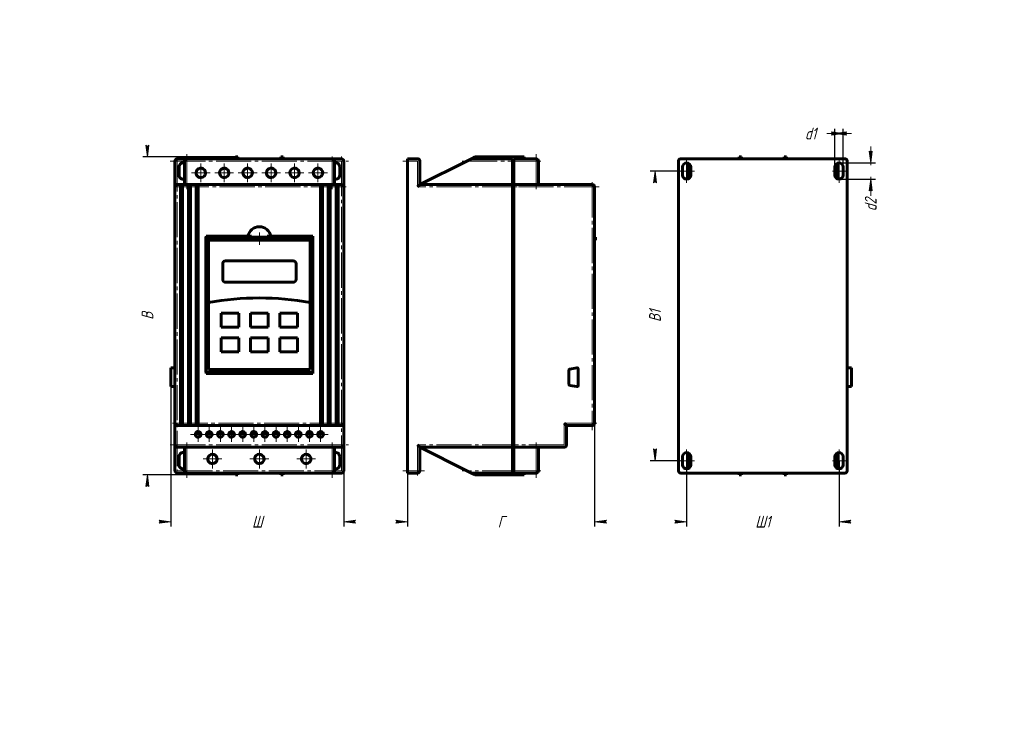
# Model space of a CAD drawing. Header units: millimetres. Extents: x 0 to 420, y 0 to 297.
import ezdxf

# ---------------------------------------------------------------- set-up
doc = ezdxf.new("R2010")
doc.units = ezdxf.units.MM
for name, pattern in [('K5LT_AXLED', [19.5, 15, -1.5, 1.5, -1.5]), ('K5LT_BASIC', [0]), ('K5LT_THIN', [0])]:
    doc.linetypes.add(name, pattern=pattern)
doc.layers.add('Системный слой', color=7, linetype='Continuous')
doc.styles.add('KDIMTEXTSTYLE', font='GOST_AU.SHX', dxfattribs={"width": 0.96, "oblique": 15, "height": 5})
doc.dimstyles.new('KDIMSTYLE (0.50)', dxfattribs={"dimtxt": 5, "dimasz": 1, "dimexe": 2, "dimexo": 0, "dimgap": 1, "dimtad": 1, "dimlfac": 2, "dimtxsty": 'KDIMTEXTSTYLE', "dimsah": 1, "dimcen": 0, "dimdle": 1, "dimadec": 0, "dimazin": 0, "dimtfac": 0.667, "dimtmove": 0, "dimatfit": 3, "dimfxl": 1, "dimtvp": 1, "dimtolj": 1, "dimtzin": 0, "dimarcsym": 0})

# ---------------------------------------------------------------- blocks, each defined once
blk = doc.blocks.new('U0')
at = {"layer": 'Системный слой', "color": 150, "linetype": 'K5LT_BASIC', "lineweight": 60, "true_color": 0x0080ff}
for p, q in [((71.24029211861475, 103.7164412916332), (67.24029211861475, 103.7164412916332)), ((137.2402921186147, 103.7164412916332), (133.2402921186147, 103.7164412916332))]:
    blk.add_line(p, q, dxfattribs=at)
blk = doc.blocks.new('U1')
at = {"layer": 'Системный слой', "color": 150, "linetype": 'K5LT_BASIC', "lineweight": 60, "true_color": 0x0080ff}
for p, q in [((79.49029211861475, 204.7164412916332), (79.49029211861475, 204.2164412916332)), ((79.49029211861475, 203.0664412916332), (79.49029211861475, 146.2164412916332))]:
    blk.add_line(p, q, dxfattribs=at)
blk = doc.blocks.new('U2')
at = {"layer": 'Системный слой', "color": 150, "linetype": 'K5LT_BASIC', "lineweight": 60, "true_color": 0x0080ff}
for p, q in [((124.9902921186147, 204.2164412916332), (124.9902921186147, 204.7164412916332)), ((124.9902921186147, 146.2164412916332), (124.9902921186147, 203.0664412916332))]:
    blk.add_line(p, q, dxfattribs=at)
blk = doc.blocks.new('U3')
at = {"layer": 'Системный слой', "color": 150, "linetype": 'K5LT_BASIC', "lineweight": 60, "true_color": 0x0080ff}
for p, q in [((67.24029211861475, 237.7164412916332), (71.24029211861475, 237.7164412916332)), ((133.2402921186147, 237.7164412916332), (137.2402921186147, 237.7164412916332))]:
    blk.add_line(p, q, dxfattribs=at)
blk = doc.blocks.new('KDIMARROW_01')
at = {"layer": 'Системный слой'}
blk.add_hatch(color=0, dxfattribs=at).paths.add_polyline_path([(-5, -0.6582624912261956), (0, 0), (-5, 0.658262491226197), (-4.5, 5.51091059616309e-16)])
at = {"layer": 'Системный слой', "color": 0, "linetype": 'K5LT_THIN', "lineweight": 18}
for p, q in [((-4.5, 5.51091059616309e-16), (-5, 0.658262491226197)), ((-5, 0.658262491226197), (0, 0)), ((0, 0), (-5, -0.6582624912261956)), ((-5, -0.6582624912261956), (-4.5, 5.51091059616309e-16)), ((0, 0), (-1, 0))]:
    blk.add_line(p, q, dxfattribs=at)
blk = doc.blocks.new('U4')
at = {"layer": 'Системный слой', "color": 30, "linetype": 'K5LT_AXLED', "lineweight": 18, "true_color": 0xff8000}
for q in [(76.11529211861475, 123.4164412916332), (72.91529211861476, 120.2164412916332), (79.31529211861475, 120.2164412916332), (76.11529211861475, 117.0164412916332)]:
    blk.add_line((76.11529211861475, 120.2164412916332), q, dxfattribs=at)
blk = doc.blocks.new('U5')
at = {"layer": 'Системный слой', "color": 30, "linetype": 'K5LT_AXLED', "lineweight": 18, "true_color": 0xff8000}
for q in [(77.24029211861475, 235.7164412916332), (73.24029211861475, 231.7164412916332), (81.24029211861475, 231.7164412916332), (77.24029211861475, 227.7164412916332)]:
    blk.add_line((77.24029211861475, 231.7164412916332), q, dxfattribs=at)
blk = doc.blocks.new('U6')
at = {"layer": 'Системный слой', "color": 30, "linetype": 'K5LT_AXLED', "lineweight": 18, "true_color": 0xff8000}
for q in [(80.86529211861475, 123.4164412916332), (77.66529211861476, 120.2164412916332), (84.06529211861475, 120.2164412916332), (80.86529211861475, 117.0164412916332)]:
    blk.add_line((80.86529211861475, 120.2164412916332), q, dxfattribs=at)
blk = doc.blocks.new('U7')
at = {"layer": 'Системный слой', "color": 30, "linetype": 'K5LT_AXLED', "lineweight": 18, "true_color": 0xff8000}
for q in [(82.24029211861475, 113.7164412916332), (78.24029211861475, 109.7164412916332), (86.24029211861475, 109.7164412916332), (82.24029211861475, 105.7164412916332)]:
    blk.add_line((82.24029211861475, 109.7164412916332), q, dxfattribs=at)
blk = doc.blocks.new('U8')
at = {"layer": 'Системный слой', "color": 30, "linetype": 'K5LT_AXLED', "lineweight": 18, "true_color": 0xff8000}
for q in [(85.61529211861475, 123.4164412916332), (82.41529211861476, 120.2164412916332), (88.81529211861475, 120.2164412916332), (85.61529211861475, 117.0164412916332)]:
    blk.add_line((85.61529211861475, 120.2164412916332), q, dxfattribs=at)
blk = doc.blocks.new('U9')
at = {"layer": 'Системный слой', "color": 30, "linetype": 'K5LT_AXLED', "lineweight": 18, "true_color": 0xff8000}
for q in [(87.24029211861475, 235.7164412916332), (83.24029211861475, 231.7164412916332), (91.24029211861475, 231.7164412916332), (87.24029211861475, 227.7164412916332)]:
    blk.add_line((87.24029211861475, 231.7164412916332), q, dxfattribs=at)
blk = doc.blocks.new('U10')
at = {"layer": 'Системный слой', "color": 30, "linetype": 'K5LT_AXLED', "lineweight": 18, "true_color": 0xff8000}
for q in [(90.36529211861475, 123.4164412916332), (87.16529211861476, 120.2164412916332), (93.56529211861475, 120.2164412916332), (90.36529211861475, 117.0164412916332)]:
    blk.add_line((90.36529211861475, 120.2164412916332), q, dxfattribs=at)
blk = doc.blocks.new('U11')
at = {"layer": 'Системный слой', "color": 30, "linetype": 'K5LT_AXLED', "lineweight": 18, "true_color": 0xff8000}
for q in [(95.11529211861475, 123.4164412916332), (91.91529211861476, 120.2164412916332), (98.31529211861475, 120.2164412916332), (95.11529211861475, 117.0164412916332)]:
    blk.add_line((95.11529211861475, 120.2164412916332), q, dxfattribs=at)
blk = doc.blocks.new('U12')
at = {"layer": 'Системный слой', "color": 30, "linetype": 'K5LT_AXLED', "lineweight": 18, "true_color": 0xff8000}
for q in [(97.24029211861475, 235.7164412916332), (93.24029211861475, 231.7164412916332), (101.2402921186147, 231.7164412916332), (97.24029211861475, 227.7164412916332)]:
    blk.add_line((97.24029211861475, 231.7164412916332), q, dxfattribs=at)
blk = doc.blocks.new('U13')
at = {"layer": 'Системный слой', "color": 30, "linetype": 'K5LT_AXLED', "lineweight": 18, "true_color": 0xff8000}
for q in [(99.86529211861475, 123.4164412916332), (96.66529211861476, 120.2164412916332), (103.0652921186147, 120.2164412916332), (99.86529211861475, 117.0164412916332)]:
    blk.add_line((99.86529211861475, 120.2164412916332), q, dxfattribs=at)
blk = doc.blocks.new('U14')
at = {"layer": 'Системный слой', "color": 30, "linetype": 'K5LT_AXLED', "lineweight": 18, "true_color": 0xff8000}
for q in [(102.2402921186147, 113.7164412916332), (98.24029211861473, 109.7164412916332), (106.2402921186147, 109.7164412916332), (102.2402921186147, 105.7164412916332)]:
    blk.add_line((102.2402921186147, 109.7164412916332), q, dxfattribs=at)
blk = doc.blocks.new('U15')
at = {"layer": 'Системный слой', "color": 30, "linetype": 'K5LT_AXLED', "lineweight": 18, "true_color": 0xff8000}
for q in [(104.6152921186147, 123.4164412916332), (101.4152921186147, 120.2164412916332), (107.8152921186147, 120.2164412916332), (104.6152921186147, 117.0164412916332)]:
    blk.add_line((104.6152921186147, 120.2164412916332), q, dxfattribs=at)
blk = doc.blocks.new('U16')
at = {"layer": 'Системный слой', "color": 30, "linetype": 'K5LT_AXLED', "lineweight": 18, "true_color": 0xff8000}
for q in [(107.2402921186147, 235.7164412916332), (103.2402921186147, 231.7164412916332), (111.2402921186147, 231.7164412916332), (107.2402921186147, 227.7164412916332)]:
    blk.add_line((107.2402921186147, 231.7164412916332), q, dxfattribs=at)
blk = doc.blocks.new('U17')
at = {"layer": 'Системный слой', "color": 30, "linetype": 'K5LT_AXLED', "lineweight": 18, "true_color": 0xff8000}
for q in [(109.3652921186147, 123.4164412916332), (106.1652921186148, 120.2164412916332), (112.5652921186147, 120.2164412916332), (109.3652921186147, 117.0164412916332)]:
    blk.add_line((109.3652921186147, 120.2164412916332), q, dxfattribs=at)
blk = doc.blocks.new('U18')
at = {"layer": 'Системный слой', "color": 30, "linetype": 'K5LT_AXLED', "lineweight": 18, "true_color": 0xff8000}
for q in [(114.1152921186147, 123.4164412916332), (110.9152921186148, 120.2164412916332), (117.3152921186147, 120.2164412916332), (114.1152921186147, 117.0164412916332)]:
    blk.add_line((114.1152921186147, 120.2164412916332), q, dxfattribs=at)
blk = doc.blocks.new('U19')
at = {"layer": 'Системный слой', "color": 30, "linetype": 'K5LT_AXLED', "lineweight": 18, "true_color": 0xff8000}
for q in [(117.2402921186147, 235.7164412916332), (113.2402921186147, 231.7164412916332), (121.2402921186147, 231.7164412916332), (117.2402921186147, 227.7164412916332)]:
    blk.add_line((117.2402921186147, 231.7164412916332), q, dxfattribs=at)
blk = doc.blocks.new('U20')
at = {"layer": 'Системный слой', "color": 30, "linetype": 'K5LT_AXLED', "lineweight": 18, "true_color": 0xff8000}
for q in [(118.8652921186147, 123.4164412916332), (115.6652921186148, 120.2164412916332), (122.0652921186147, 120.2164412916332), (118.8652921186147, 117.0164412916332)]:
    blk.add_line((118.8652921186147, 120.2164412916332), q, dxfattribs=at)
blk = doc.blocks.new('U21')
at = {"layer": 'Системный слой', "color": 30, "linetype": 'K5LT_AXLED', "lineweight": 18, "true_color": 0xff8000}
for q in [(122.2402921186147, 113.7164412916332), (118.2402921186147, 109.7164412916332), (126.2402921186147, 109.7164412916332), (122.2402921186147, 105.7164412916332)]:
    blk.add_line((122.2402921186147, 109.7164412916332), q, dxfattribs=at)
blk = doc.blocks.new('U22')
at = {"layer": 'Системный слой', "color": 30, "linetype": 'K5LT_AXLED', "lineweight": 18, "true_color": 0xff8000}
for q in [(123.6152921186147, 123.4164412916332), (120.4152921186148, 120.2164412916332), (126.8152921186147, 120.2164412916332), (123.6152921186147, 117.0164412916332)]:
    blk.add_line((123.6152921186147, 120.2164412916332), q, dxfattribs=at)
blk = doc.blocks.new('U23')
at = {"layer": 'Системный слой', "color": 30, "linetype": 'K5LT_AXLED', "lineweight": 18, "true_color": 0xff8000}
for q in [(127.2402921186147, 235.7164412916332), (123.2402921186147, 231.7164412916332), (131.2402921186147, 231.7164412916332), (127.2402921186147, 227.7164412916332)]:
    blk.add_line((127.2402921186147, 231.7164412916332), q, dxfattribs=at)
blk = doc.blocks.new('U24')
at = {"layer": 'Системный слой', "color": 30, "linetype": 'K5LT_AXLED', "lineweight": 18, "true_color": 0xff8000}
for q in [(128.3652921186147, 123.4164412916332), (125.1652921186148, 120.2164412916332), (131.5652921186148, 120.2164412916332), (128.3652921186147, 117.0164412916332)]:
    blk.add_line((128.3652921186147, 120.2164412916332), q, dxfattribs=at)
blk = doc.blocks.new('KDIMARROW_02')
at = {"layer": 'Системный слой'}
blk.add_hatch(color=0, dxfattribs=at).paths.add_polyline_path([(4.5, -5.51091059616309e-16), (5, 0.6582624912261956), (0, 0), (5, -0.658262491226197)])
at = {"layer": 'Системный слой', "color": 0, "linetype": 'K5LT_THIN', "lineweight": 18}
for p, q in [((0, 0), (-1, 0)), ((5, 0.6582624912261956), (0, 0)), ((0, 0), (5, -0.658262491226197)), ((0, 0), (7, -8.572527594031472e-16)), ((4.5, -5.51091059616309e-16), (5, 0.6582624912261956)), ((5, -0.658262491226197), (4.5, -5.51091059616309e-16))]:
    blk.add_line(p, q, dxfattribs=at)

msp = doc.modelspace()

# ---------------------------------------------------------------- linework, layer by layer
at = {"layer": 'Системный слой', "color": 30, "linetype": 'K5LT_AXLED', "lineweight": 18, "true_color": 0xff8000}
for p, q in [((71.24029211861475, 224.7164412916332), (71.24029211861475, 239.7164412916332)), ((220.2415907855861, 224.7164412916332), (220.2415907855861, 239.7164412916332)), ((64.24029211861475, 236.7164412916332), (140.2402921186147, 236.7164412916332)), ((67.24029211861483, 238.7164412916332), (67.24029211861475, 104.7164412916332)), ((133.2402921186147, 224.7164412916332), (133.2402921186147, 238.7164412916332)), ((137.2402921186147, 104.7164412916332), (137.2402921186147, 238.7164412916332)), ((163.4915907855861, 236.7164412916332), (169.7415907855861, 236.7164412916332)), ((169.7415907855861, 236.7164412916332), (169.7415907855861, 225.7164412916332)), ((188.741590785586, 236.7164412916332), (212.2415907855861, 236.7164412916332)), ((208.7415907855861, 236.7164412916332), (222.2415907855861, 236.7164412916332)), ((284.4989909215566, 237.1907571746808), (284.4989909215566, 227.4236400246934)), ((349.4989909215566, 237.1907571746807), (349.4989909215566, 227.4236400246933)), ((281.6930864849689, 232.4664412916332), (287.8211040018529, 232.4664412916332)), ((346.6930864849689, 232.4664412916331), (352.8211040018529, 232.4664412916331)), ((244.2415907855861, 227.7164412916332), (244.2415907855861, 121.9664412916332)), ((139.2402921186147, 225.7164412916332), (65.24029211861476, 225.7164412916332)), ((212.2415907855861, 225.7164412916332), (169.7415907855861, 225.7164412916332)), ((247.2415907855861, 225.7164412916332), (208.7415907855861, 225.7164412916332)), ((102.2402921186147, 201.066441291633), (102.2402921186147, 206.216441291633)), ((65.24029211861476, 124.9664412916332), (139.2402921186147, 124.9664412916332)), ((246.2415907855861, 124.9664412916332), (232.2415907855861, 124.9664412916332)), ((232.2415907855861, 115.7164412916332), (232.2415907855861, 124.9664412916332)), ((64.24029211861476, 115.7164412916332), (140.2402921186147, 115.7164412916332)), ((71.24029211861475, 101.7164412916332), (71.24029211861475, 116.7164412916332)), ((133.2402921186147, 101.7164412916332), (133.2402921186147, 116.7164412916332)), ((169.7415907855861, 115.7164412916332), (169.7415907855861, 102.7164412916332)), ((212.241590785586, 115.7164412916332), (169.7415907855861, 115.7164412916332)), ((232.2415907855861, 115.7164412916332), (208.7415907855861, 115.7164412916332)), ((220.2415907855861, 101.7164412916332), (220.2415907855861, 116.7164412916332)), ((284.4989909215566, 113.6907571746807), (284.4989909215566, 103.9236400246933)), ((349.4989909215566, 113.6907571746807), (349.4989909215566, 103.9236400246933)), ((281.6930864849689, 108.9664412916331), (287.8211040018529, 108.9664412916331)), ((346.6930864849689, 108.9664412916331), (352.8211040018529, 108.9664412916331)), ((67.24029211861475, 104.7164412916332), (137.2402921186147, 104.7164412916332)), ((172.7415907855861, 104.7164412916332), (163.4915907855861, 104.7164412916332)), ((212.2415907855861, 104.7164412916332), (188.7415907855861, 104.7164412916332)), ((222.2415907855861, 104.7164412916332), (208.7415907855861, 104.7164412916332))]:
    msp.add_line(p, q, dxfattribs=at)
at = {"layer": 'Системный слой', "color": 150, "linetype": 'K5LT_BASIC', "lineweight": 60, "true_color": 0x0080ff}
for p, q in [((66.24029211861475, 225.7164412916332), (66.24029211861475, 236.7164412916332)), ((70.24029211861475, 226.7164412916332), (70.24029211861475, 236.7164412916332)), ((71.24029211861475, 237.7164412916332), (133.2402921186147, 237.7164412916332)), ((92.11529211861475, 237.7164412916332), (92.11529211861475, 238.4664412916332)), ((92.11529211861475, 238.4664412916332), (93.11529211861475, 238.4664412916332)), ((93.11529211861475, 237.7164412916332), (93.11529211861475, 238.4664412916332)), ((111.3652921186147, 238.4664412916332), (112.3652921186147, 238.4664412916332)), ((111.3652921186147, 237.7164412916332), (111.3652921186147, 238.4664412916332)), ((112.3652921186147, 237.7164412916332), (112.3652921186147, 238.4664412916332)), ((134.2402921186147, 226.7164412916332), (134.2402921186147, 236.7164412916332)), ((138.2402921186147, 236.7164412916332), (138.2402921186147, 225.7164412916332)), ((169.7415907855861, 237.7164412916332), (165.4915907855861, 237.7164412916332)), ((165.4915907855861, 236.7164412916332), (165.4915907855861, 237.7164412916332)), ((165.4915907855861, 104.7164412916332), (165.4915907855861, 236.7164412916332)), ((170.7415907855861, 226.7164412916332), (190.7415907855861, 236.7164412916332)), ((170.7415907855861, 226.7164412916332), (170.7415907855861, 236.7164412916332)), ((190.7415907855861, 236.7164412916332), (192.7415907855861, 237.7164412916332)), ((192.7415907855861, 237.7164412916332), (194.2415907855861, 238.4664412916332)), ((192.7415907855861, 237.7164412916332), (210.2415907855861, 237.7164412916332)), ((194.2415907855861, 238.4664412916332), (215.2415907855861, 238.4664412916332)), ((210.2415907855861, 237.7164412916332), (210.2415907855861, 236.7164412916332)), ((210.2415907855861, 236.7164412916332), (210.2415907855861, 226.7164412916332)), ((210.2415907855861, 236.7164412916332), (210.7415907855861, 236.7164412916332)), ((210.7415907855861, 237.7164412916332), (220.2415907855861, 237.7164412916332)), ((210.7415907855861, 237.7164412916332), (210.7415907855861, 236.7164412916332)), ((210.7415907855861, 226.7164412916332), (210.7415907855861, 236.7164412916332)), ((215.2415907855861, 237.7164412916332), (215.2415907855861, 238.4664412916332)), ((221.2415907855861, 226.7164412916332), (221.2415907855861, 236.7164412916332)), ((280.9989909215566, 236.7164412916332), (280.9989909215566, 104.7164412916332)), ((351.9989909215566, 237.7164412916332), (281.9989909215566, 237.7164412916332)), ((284.9989909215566, 235.893492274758), (284.9989909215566, 229.0393903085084)), ((307.8739909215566, 238.4664412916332), (306.8739909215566, 238.4664412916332)), ((306.8739909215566, 238.4664412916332), (306.8739909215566, 237.7164412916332)), ((307.8739909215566, 237.7164412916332), (307.8739909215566, 238.4664412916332)), ((326.1239909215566, 238.4664412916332), (326.1239909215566, 237.7164412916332)), ((327.1239909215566, 238.4664412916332), (326.1239909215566, 238.4664412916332)), ((327.1239909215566, 237.7164412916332), (327.1239909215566, 238.4664412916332)), ((348.9989909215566, 229.0393903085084), (348.9989909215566, 235.893492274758)), ((352.9989909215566, 104.7164412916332), (352.9989909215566, 236.7164412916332)), ((67.99029211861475, 230.7164412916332), (67.99029211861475, 234.2164412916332)), ((136.4902921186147, 234.2164412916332), (136.4902921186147, 230.7164412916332)), ((282.7489909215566, 234.2164412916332), (282.7489909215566, 230.7164412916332)), ((286.2489909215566, 230.7164412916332), (286.2489909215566, 234.2164412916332)), ((347.7489909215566, 234.2164412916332), (347.7489909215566, 230.7164412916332)), ((351.2489909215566, 230.7164412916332), (351.2489909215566, 234.2164412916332)), ((66.24029211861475, 225.7164412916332), (66.24029211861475, 124.9664412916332)), ((69.49029211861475, 226.7164412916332), (67.24029211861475, 226.7164412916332)), ((69.49029211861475, 226.5164412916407), (68.64029211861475, 226.5164412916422)), ((68.64029211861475, 226.5164412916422), (68.64029211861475, 225.7164412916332)), ((68.64029211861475, 225.7164412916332), (68.64029211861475, 124.9664412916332)), ((71.99029211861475, 226.7164412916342), (69.49029211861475, 226.7164412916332)), ((69.49029211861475, 225.7164412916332), (69.49029211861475, 226.7164412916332)), ((69.49029211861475, 124.9664412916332), (69.49029211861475, 225.7164412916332)), ((75.34029211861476, 226.7164412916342), (71.99029211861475, 226.7164412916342)), ((71.99029211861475, 226.7164412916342), (71.99029211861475, 225.7164412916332)), ((72.84029211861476, 226.5164412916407), (71.99029211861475, 226.5164412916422)), ((71.99029211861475, 225.7164412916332), (71.99029211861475, 124.9664412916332)), ((72.84029211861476, 225.7164412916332), (72.84029211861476, 226.5164412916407)), ((72.84029211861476, 124.9664412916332), (72.84029211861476, 225.7164412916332)), ((75.34029211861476, 226.7164412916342), (75.34029211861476, 225.7164412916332)), ((129.1402921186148, 226.7164412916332), (75.34029211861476, 226.7164412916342)), ((76.19029211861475, 226.5164412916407), (75.34029211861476, 226.5164412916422)), ((75.34029211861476, 225.7164412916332), (75.34029211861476, 124.9664412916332)), ((76.19029211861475, 225.7164412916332), (76.19029211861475, 226.5164412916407)), ((76.19029211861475, 124.9664412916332), (76.19029211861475, 225.7164412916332)), ((128.2902921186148, 226.5164412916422), (128.2902921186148, 225.7164412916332)), ((129.1402921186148, 226.5164412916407), (128.2902921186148, 226.5164412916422)), ((128.2902921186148, 225.7164412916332), (128.2902921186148, 124.9664412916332)), ((132.4902921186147, 226.7164412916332), (129.1402921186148, 226.7164412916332)), ((129.1402921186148, 225.7164412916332), (129.1402921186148, 226.7164412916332)), ((129.1402921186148, 124.9664412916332), (129.1402921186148, 225.7164412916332)), ((132.4902921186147, 226.5164412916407), (131.6402921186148, 226.5164412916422)), ((131.6402921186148, 226.5164412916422), (131.6402921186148, 225.7164412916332)), ((131.6402921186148, 225.7164412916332), (131.6402921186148, 124.9664412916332)), ((134.9902921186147, 226.7164412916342), (132.4902921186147, 226.7164412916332)), ((132.4902921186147, 225.7164412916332), (132.4902921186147, 226.7164412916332)), ((132.4902921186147, 124.9664412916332), (132.4902921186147, 225.7164412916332)), ((137.2402921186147, 226.7164412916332), (134.9902921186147, 226.7164412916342)), ((134.9902921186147, 226.7164412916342), (134.9902921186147, 225.7164412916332)), ((135.8402921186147, 226.5164412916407), (134.9902921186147, 226.5164412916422)), ((134.9902921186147, 225.7164412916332), (134.9902921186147, 124.9664412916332)), ((135.8402921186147, 225.7164412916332), (135.8402921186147, 226.5164412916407)), ((135.8402921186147, 124.9664412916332), (135.8402921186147, 225.7164412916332)), ((138.2402921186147, 124.9664412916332), (138.2402921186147, 225.7164412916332)), ((170.7415907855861, 226.7164412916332), (169.7415907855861, 225.7164412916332)), ((170.7415907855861, 226.7164412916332), (210.2415907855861, 226.7164412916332)), ((210.2415907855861, 225.7164412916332), (210.2415907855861, 226.7164412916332)), ((210.7415907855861, 225.7164412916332), (210.2415907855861, 225.7164412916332)), ((210.2415907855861, 225.7164412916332), (210.2415907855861, 115.7164412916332)), ((210.7415907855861, 225.7164412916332), (210.7415907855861, 226.7164412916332)), ((210.7415907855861, 226.7164412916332), (244.2415907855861, 226.7164412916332)), ((210.7415907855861, 115.7164412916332), (210.7415907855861, 225.7164412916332)), ((245.2415907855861, 225.7164412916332), (245.2415907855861, 124.9664412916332)), ((79.41529211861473, 204.2164412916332), (125.0652921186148, 204.2164412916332)), ((79.41529211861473, 203.0664412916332), (79.41529211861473, 204.2164412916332)), ((79.41529211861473, 203.0664412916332), (79.41529211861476, 146.7164412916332)), ((79.41529211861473, 203.0664412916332), (125.0652921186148, 203.0664412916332)), ((97.31868443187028, 204.7164412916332), (79.49029211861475, 204.7164412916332)), ((80.56529211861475, 203.0664412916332), (80.56529211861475, 147.8664412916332)), ((98.86554933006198, 204.7164412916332), (97.31868443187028, 204.7164412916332)), ((105.6150349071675, 204.7164412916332), (107.1618998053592, 204.7164412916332)), ((124.9902921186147, 204.7164412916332), (107.1618998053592, 204.7164412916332)), ((123.9152921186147, 147.8664412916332), (123.9152921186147, 203.0664412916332)), ((125.0652921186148, 203.0664412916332), (125.0652921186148, 204.2164412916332)), ((125.0652921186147, 146.7164412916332), (125.0652921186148, 203.0664412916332)), ((245.2415907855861, 204.2164412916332), (245.5915907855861, 204.2164412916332)), ((245.2415907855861, 203.0664412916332), (245.5915907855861, 203.0664412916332)), ((245.5915907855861, 203.0664412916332), (245.5915907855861, 204.2164412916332)), ((116.6402921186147, 194.2164412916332), (87.84029211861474, 194.2164412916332)), ((86.59029211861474, 192.9664412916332), (86.59029211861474, 186.3164412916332)), ((117.8902921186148, 186.3164412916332), (117.8902921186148, 192.9664412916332)), ((87.84029211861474, 185.0664412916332), (116.6402921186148, 185.0664412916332)), ((93.49029211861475, 171.8664412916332), (85.99029211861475, 171.8664412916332)), ((85.99029211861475, 171.8664412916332), (85.99029211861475, 165.8664412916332)), ((93.49029211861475, 165.8664412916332), (93.49029211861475, 171.8664412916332)), ((105.9902921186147, 171.8664412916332), (98.49029211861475, 171.8664412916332)), ((98.49029211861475, 171.8664412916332), (98.49029211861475, 165.8664412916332)), ((105.9902921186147, 165.8664412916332), (105.9902921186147, 171.8664412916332)), ((118.4902921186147, 171.8664412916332), (110.9902921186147, 171.8664412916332)), ((110.9902921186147, 171.8664412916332), (110.9902921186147, 165.8664412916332)), ((118.4902921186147, 165.8664412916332), (118.4902921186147, 171.8664412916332)), ((85.99029211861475, 165.8664412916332), (93.49029211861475, 165.8664412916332)), ((98.49029211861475, 165.8664412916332), (105.9902921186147, 165.8664412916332)), ((110.9902921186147, 165.8664412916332), (118.4902921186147, 165.8664412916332)), ((93.49029211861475, 161.3664412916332), (85.99029211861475, 161.3664412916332)), ((85.99029211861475, 161.3664412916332), (85.99029211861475, 155.3664412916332)), ((93.49029211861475, 155.3664412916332), (93.49029211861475, 161.3664412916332)), ((105.9902921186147, 161.3664412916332), (98.49029211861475, 161.3664412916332)), ((98.49029211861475, 161.3664412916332), (98.49029211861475, 155.3664412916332)), ((105.9902921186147, 155.3664412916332), (105.9902921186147, 161.3664412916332)), ((118.4902921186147, 161.3664412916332), (110.9902921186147, 161.3664412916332)), ((110.9902921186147, 161.3664412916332), (110.9902921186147, 155.3664412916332)), ((118.4902921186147, 155.3664412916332), (118.4902921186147, 161.3664412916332)), ((85.99029211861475, 155.3664412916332), (93.49029211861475, 155.3664412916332)), ((98.49029211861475, 155.3664412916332), (105.9902921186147, 155.3664412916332)), ((110.9902921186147, 155.3664412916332), (118.4902921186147, 155.3664412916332)), ((64.49029211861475, 148.0355644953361), (64.49029211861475, 148.5355644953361)), ((66.24029211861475, 148.5355644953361), (64.49029211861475, 148.5355644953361)), ((64.49029211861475, 141.0623180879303), (64.49029211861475, 148.0355644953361)), ((80.56529211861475, 147.8664412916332), (123.9152921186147, 147.8664412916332)), ((234.291590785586, 147.5153999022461), (234.2915907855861, 141.5824826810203)), ((237.6547666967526, 148.5279683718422), (234.7047666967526, 148.0078037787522)), ((238.2415907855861, 141.0623180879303), (238.2415907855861, 148.0355644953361)), ((352.9989909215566, 148.5355644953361), (354.7489909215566, 148.5355644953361)), ((354.7489909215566, 148.5355644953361), (354.7489909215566, 148.5279683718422)), ((354.7489909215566, 148.5279683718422), (354.7489909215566, 148.0078037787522)), ((354.7489909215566, 148.0078037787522), (354.7489909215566, 147.5153999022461)), ((354.7489909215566, 147.5153999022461), (354.7489909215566, 141.5824826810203)), ((79.41529211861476, 146.7164412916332), (125.0652921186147, 146.7164412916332)), ((79.49029211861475, 146.2164412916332), (124.9902921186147, 146.2164412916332)), ((64.49029211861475, 140.5623180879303), (64.49029211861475, 141.0623180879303)), ((66.24029211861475, 140.5623180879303), (64.49029211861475, 140.5623180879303)), ((234.7047666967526, 141.0900788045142), (237.6547666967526, 140.5699142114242)), ((352.9989909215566, 140.5623180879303), (354.7489909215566, 140.5623180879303)), ((354.7489909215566, 141.5824826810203), (354.7489909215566, 141.0900788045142)), ((354.7489909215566, 141.0900788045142), (354.7489909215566, 140.5699142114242)), ((354.7489909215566, 140.5699142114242), (354.7489909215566, 140.5623180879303)), ((66.24029211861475, 124.9664412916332), (66.24029211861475, 115.7164412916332)), ((67.24029211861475, 123.9664412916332), (68.64029211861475, 123.9664412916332)), ((68.64029211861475, 124.9664412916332), (68.64029211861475, 123.9664412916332)), ((68.64029211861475, 124.1664412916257), (69.49029211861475, 124.1664412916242)), ((68.64029211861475, 123.9664412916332), (71.99029211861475, 123.9664412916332)), ((69.49029211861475, 124.1664412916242), (69.49029211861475, 124.9664412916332)), ((71.99029211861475, 124.9664412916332), (71.99029211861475, 123.9664412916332)), ((71.99029211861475, 124.1664412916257), (72.84029211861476, 124.1664412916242)), ((71.99029211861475, 123.9664412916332), (75.34029211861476, 123.9664412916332)), ((72.84029211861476, 124.1664412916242), (72.84029211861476, 124.9664412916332)), ((75.34029211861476, 124.9664412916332), (75.34029211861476, 123.9664412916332)), ((75.34029211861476, 124.1664412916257), (76.19029211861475, 124.1664412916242)), ((75.34029211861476, 123.9664412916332), (129.1402921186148, 123.9664412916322)), ((76.19029211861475, 124.1664412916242), (76.19029211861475, 124.9664412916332)), ((128.2902921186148, 124.9664412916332), (128.2902921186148, 124.1664412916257)), ((128.2902921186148, 124.1664412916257), (129.1402921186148, 124.1664412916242)), ((129.1402921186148, 123.9664412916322), (129.1402921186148, 124.9664412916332)), ((129.1402921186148, 123.9664412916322), (132.4902921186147, 123.9664412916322)), ((131.6402921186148, 124.9664412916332), (131.6402921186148, 124.1664412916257)), ((131.6402921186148, 124.1664412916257), (132.4902921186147, 124.1664412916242)), ((132.4902921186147, 123.9664412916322), (132.4902921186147, 124.9664412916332)), ((132.4902921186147, 123.9664412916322), (135.8402921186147, 123.9664412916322)), ((134.9902921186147, 124.9664412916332), (134.9902921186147, 124.1664412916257)), ((134.9902921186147, 124.1664412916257), (135.8402921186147, 124.1664412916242)), ((135.8402921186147, 123.9664412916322), (135.8402921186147, 124.9664412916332)), ((135.8402921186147, 123.9664412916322), (137.2402921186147, 123.9664412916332)), ((138.2402921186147, 124.9664412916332), (138.2402921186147, 115.7164412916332)), ((233.2415907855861, 123.9664412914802), (232.2415907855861, 124.9664412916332)), ((233.2415907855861, 123.9664412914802), (244.2415907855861, 123.9664412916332)), ((233.2415907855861, 123.9664412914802), (233.2415907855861, 115.7164412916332)), ((75.02442090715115, 120.7164412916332), (77.2061633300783, 120.7164412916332)), ((79.77442090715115, 120.7164412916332), (81.9561633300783, 120.7164412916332)), ((84.52442090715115, 120.7164412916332), (86.7061633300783, 120.7164412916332)), ((89.27442090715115, 120.7164412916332), (91.4561633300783, 120.7164412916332)), ((94.02442090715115, 120.7164412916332), (96.2061633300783, 120.7164412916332)), ((98.77442090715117, 120.7164412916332), (100.9561633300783, 120.7164412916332)), ((103.5244209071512, 120.7164412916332), (105.7061633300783, 120.7164412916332)), ((108.2744209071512, 120.7164412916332), (110.4561633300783, 120.7164412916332)), ((113.0244209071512, 120.7164412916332), (115.2061633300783, 120.7164412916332)), ((117.7744209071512, 120.7164412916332), (119.9561633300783, 120.7164412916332)), ((122.5244209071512, 120.7164412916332), (124.7061633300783, 120.7164412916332)), ((127.2744209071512, 120.7164412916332), (129.4561633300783, 120.7164412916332)), ((66.24029211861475, 104.7164412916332), (66.24029211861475, 115.7164412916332)), ((137.2402921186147, 114.7164412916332), (67.24029211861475, 114.7164412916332)), ((70.24029211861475, 114.7164412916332), (70.24029211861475, 104.7164412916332)), ((134.2402921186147, 114.7164412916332), (134.2402921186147, 104.7164412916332)), ((138.2402921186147, 115.7164412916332), (138.2402921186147, 104.7164412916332)), ((170.7415907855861, 114.7164412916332), (169.7415907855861, 115.7164412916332)), ((170.7415907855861, 104.7164412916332), (170.7415907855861, 114.7164412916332)), ((210.2415907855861, 114.7164412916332), (170.7415907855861, 114.7164412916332)), ((190.7415907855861, 104.7164412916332), (170.7415907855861, 114.7164412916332)), ((210.2415907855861, 115.7164412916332), (210.7415907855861, 115.7164412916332)), ((210.2415907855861, 114.7164412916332), (210.2415907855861, 115.7164412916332)), ((210.2415907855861, 114.7164412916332), (210.2415907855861, 104.7164412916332)), ((210.7415907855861, 114.7164412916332), (210.7415907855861, 115.7164412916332)), ((232.2415907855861, 114.7164412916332), (210.7415907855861, 114.7164412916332)), ((210.7415907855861, 104.7164412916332), (210.7415907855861, 114.7164412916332)), ((221.2415907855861, 114.7164412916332), (221.2415907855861, 104.7164412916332)), ((67.99029211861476, 107.2164412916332), (67.99029211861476, 110.7164412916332)), ((136.4902921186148, 110.7164412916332), (136.4902921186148, 107.2164412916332)), ((282.7489909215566, 110.7164412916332), (282.7489909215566, 107.2164412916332)), ((284.9989909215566, 112.393492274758), (284.9989909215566, 105.5393903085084)), ((286.2489909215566, 107.2164412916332), (286.2489909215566, 110.7164412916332)), ((347.7489909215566, 110.7164412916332), (347.7489909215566, 107.2164412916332)), ((348.9989909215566, 105.5393903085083), (348.9989909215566, 112.393492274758)), ((351.2489909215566, 107.2164412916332), (351.2489909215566, 110.7164412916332)), ((133.2402921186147, 103.7164412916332), (71.24029211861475, 103.7164412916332)), ((92.11529211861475, 103.7164412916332), (92.11529211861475, 102.9664412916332)), ((93.11529211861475, 102.9664412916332), (92.11529211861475, 102.9664412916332)), ((93.11529211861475, 103.7164412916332), (93.11529211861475, 102.9664412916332)), ((111.3652921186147, 103.7164412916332), (111.3652921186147, 102.9664412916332)), ((112.3652921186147, 102.9664412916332), (111.3652921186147, 102.9664412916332)), ((112.3652921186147, 103.7164412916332), (112.3652921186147, 102.9664412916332)), ((165.4915907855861, 103.7164412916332), (165.4915907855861, 104.7164412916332)), ((169.7415907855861, 103.7164412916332), (165.4915907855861, 103.7164412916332)), ((190.7415907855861, 104.7164412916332), (192.7415907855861, 103.7164412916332)), ((194.2415907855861, 102.9664412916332), (192.7415907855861, 103.7164412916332)), ((210.2415907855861, 103.7164412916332), (192.7415907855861, 103.7164412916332)), ((215.2415907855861, 102.9664412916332), (194.2415907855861, 102.9664412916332)), ((210.2415907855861, 103.7164412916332), (210.2415907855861, 104.7164412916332)), ((210.7415907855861, 104.7164412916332), (210.2415907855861, 104.7164412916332)), ((210.7415907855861, 103.7164412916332), (210.7415907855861, 104.7164412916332)), ((220.2415907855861, 103.7164412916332), (210.7415907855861, 103.7164412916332)), ((215.2415907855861, 103.7164412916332), (215.2415907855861, 102.9664412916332)), ((281.9989909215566, 103.7164412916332), (351.9989909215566, 103.7164412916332)), ((306.8739909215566, 103.7164412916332), (306.8739909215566, 102.9664412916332)), ((306.8739909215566, 102.9664412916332), (307.8739909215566, 102.9664412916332)), ((307.8739909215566, 102.9664412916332), (307.8739909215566, 103.7164412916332)), ((326.1239909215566, 103.7164412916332), (326.1239909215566, 102.9664412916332)), ((326.1239909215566, 102.9664412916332), (327.1239909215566, 102.9664412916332)), ((327.1239909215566, 102.9664412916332), (327.1239909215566, 103.7164412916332))]:
    msp.add_line(p, q, dxfattribs=at)
for centre, radius, start, end in [((67.24029211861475, 236.7164412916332), 1, 90, 180), ((69.74029211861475, 234.2164412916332), 1.75, 73.39845040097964, 180), ((71.24029211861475, 236.7164412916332), 1, 89.99999999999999, 180), ((133.2402921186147, 236.7164412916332), 1, 0, 90), ((134.7402921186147, 234.2164412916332), 1.75, 0, 106.60154959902), ((137.2402921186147, 236.7164412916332), 1, 0, 90.00000000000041), ((169.7415907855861, 236.7164412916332), 1, 0, 89.9999999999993), ((220.2415907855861, 236.7164412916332), 1, 0, 90), ((281.9989909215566, 236.7164412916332), 1, 90, 180), ((284.4989909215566, 234.2164412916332), 1.75, 0, 180), ((349.4989909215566, 234.2164412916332), 1.75, 0, 180), ((351.9989909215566, 236.7164412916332), 1.000000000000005, 0, 90), ((77.24029211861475, 231.7164412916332), 2, 0, 314.9999999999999), ((77.24029211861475, 231.7164412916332), 2, 314.9999999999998, 0), ((87.24029211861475, 231.7164412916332), 2, 0, 314.9999999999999), ((87.24029211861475, 231.7164412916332), 2, 314.9999999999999, 0), ((97.24029211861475, 231.7164412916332), 2, 0, 314.9999999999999), ((97.24029211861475, 231.7164412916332), 2, 314.9999999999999, 0), ((107.2402921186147, 231.7164412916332), 2, 0, 314.9999999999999), ((107.2402921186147, 231.7164412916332), 2, 314.9999999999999, 0), ((117.2402921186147, 231.7164412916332), 2, 0, 314.9999999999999), ((117.2402921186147, 231.7164412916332), 2, 314.9999999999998, 0), ((127.2402921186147, 231.7164412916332), 2, 0, 314.9999999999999), ((127.2402921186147, 231.7164412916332), 2, 314.9999999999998, 0), ((69.74029211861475, 230.7164412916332), 1.75, 180, 286.6015495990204), ((134.7402921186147, 230.7164412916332), 1.75, 253.39845040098, 0), ((284.4989909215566, 230.7164412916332), 1.75, 180, 0), ((349.4989909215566, 230.7164412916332), 1.75, 180, 0), ((67.24029211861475, 225.7164412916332), 1, 90, 180), ((137.2402921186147, 225.7164412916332), 1, 0, 90), ((244.2415907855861, 225.7164412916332), 1, 0, 89.99999999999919), ((102.2402921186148, 203.6886635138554), 5.0277777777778, 11.79554204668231, 168.2044579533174), ((87.84029211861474, 192.9664412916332), 1.25, 90, 180), ((116.6402921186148, 192.9664412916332), 1.25, 0, 90), ((87.84029211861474, 186.3164412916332), 1.25, 180, 270), ((116.6402921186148, 186.3164412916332), 1.25, 270, 0), ((102.2402921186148, 59.91503504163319), 118.45140625, 79.45624051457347, 100.5437594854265), ((234.791590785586, 147.5153999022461), 0.5000000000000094, 100, 180.0000000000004), ((237.7415907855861, 148.0355644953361), 0.5, 0, 100.0000000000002), ((234.791590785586, 141.5824826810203), 0.4999999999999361, 180, 259.9999999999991), ((237.7415907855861, 141.0623180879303), 0.50000000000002, 260.0000000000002, 0), ((67.24029211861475, 124.9664412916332), 1, 180, 270), ((137.2402921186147, 124.9664412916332), 1, 270, 0), ((244.2415907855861, 124.9664412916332), 1, 270, 0), ((76.11529211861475, 120.2164412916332), 1.2, 0, 257.6878408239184), ((76.11529211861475, 120.2164412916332), 1.2, 257.6878408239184, 0), ((80.86529211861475, 120.2164412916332), 1.2, 0, 257.6878408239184), ((80.86529211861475, 120.2164412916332), 1.2, 257.6878408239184, 0), ((85.61529211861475, 120.2164412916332), 1.2, 0, 257.6878408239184), ((85.61529211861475, 120.2164412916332), 1.2, 257.6878408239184, 0), ((90.36529211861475, 120.2164412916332), 1.2, 0, 257.6878408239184), ((90.36529211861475, 120.2164412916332), 1.2, 257.6878408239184, 0), ((95.11529211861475, 120.2164412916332), 1.2, 0, 257.6878408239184), ((95.11529211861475, 120.2164412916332), 1.2, 257.6878408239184, 0), ((99.86529211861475, 120.2164412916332), 1.2, 0, 257.687840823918), ((99.86529211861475, 120.2164412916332), 1.2, 257.6878408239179, 0), ((104.6152921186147, 120.2164412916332), 1.2, 0, 257.687840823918), ((104.6152921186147, 120.2164412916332), 1.2, 257.6878408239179, 0), ((109.3652921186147, 120.2164412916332), 1.2, 0, 257.6878408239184), ((109.3652921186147, 120.2164412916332), 1.2, 257.6878408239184, 0), ((114.1152921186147, 120.2164412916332), 1.2, 0, 257.6878408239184), ((114.1152921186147, 120.2164412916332), 1.2, 257.6878408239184, 0), ((118.8652921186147, 120.2164412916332), 1.2, 0, 257.6878408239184), ((118.8652921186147, 120.2164412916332), 1.2, 257.6878408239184, 0), ((123.6152921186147, 120.2164412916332), 1.2, 0, 257.6878408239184), ((123.6152921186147, 120.2164412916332), 1.2, 257.6878408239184, 0), ((128.3652921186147, 120.2164412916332), 1.2, 0, 257.6878408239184), ((128.3652921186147, 120.2164412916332), 1.2, 257.6878408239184, 0), ((67.24029211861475, 115.7164412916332), 1, 180, 270), ((137.2402921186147, 115.7164412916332), 1, 270.0000000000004, 0), ((232.2415907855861, 115.7164412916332), 1, 270.0000000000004, 0), ((69.74029211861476, 110.7164412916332), 1.75, 73.39845040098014, 180), ((82.24029211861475, 109.7164412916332), 2, 0, 225), ((82.24029211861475, 109.7164412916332), 2, 224.9999999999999, 0), ((102.2402921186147, 109.7164412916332), 2, 0, 225), ((102.2402921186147, 109.7164412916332), 2, 224.9999999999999, 0), ((122.2402921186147, 109.7164412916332), 2, 0, 225), ((122.2402921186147, 109.7164412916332), 2, 224.9999999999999, 0), ((134.7402921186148, 110.7164412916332), 1.75, 0, 106.601549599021), ((284.4989909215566, 110.7164412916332), 1.75, 0, 180), ((349.4989909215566, 110.7164412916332), 1.75, 0, 180), ((69.74029211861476, 107.2164412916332), 1.75, 180, 286.6015495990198), ((134.7402921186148, 107.2164412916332), 1.75, 253.398450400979, 0), ((284.4989909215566, 107.2164412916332), 1.75, 180, 0), ((349.4989909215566, 107.2164412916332), 1.75, 180, 0), ((67.24029211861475, 104.7164412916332), 1, 180, 270), ((71.24029211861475, 104.7164412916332), 1, 180, 270), ((133.2402921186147, 104.7164412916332), 1, 270, 0), ((137.2402921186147, 104.7164412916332), 1, 270, 0), ((169.7415907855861, 104.7164412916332), 1, 270, 0), ((220.2415907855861, 104.7164412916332), 1, 270.0000000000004, 0), ((281.9989909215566, 104.7164412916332), 1.000000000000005, 180, 270.0000000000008), ((351.9989909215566, 104.7164412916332), 1.000000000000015, 269.9999999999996, 0)]:
    msp.add_arc(centre, radius, start, end, dxfattribs=at)

# ---------------------------------------------------------------- block references
at = {"layer": 'Системный слой'}
for name in ['U3', 'U5', 'U9', 'U12', 'U16', 'U19', 'U23', 'U1', 'U2', 'U4', 'U6', 'U8', 'U10', 'U11', 'U13', 'U15', 'U17', 'U18', 'U20', 'U22', 'U24', 'U7', 'U14', 'U21', 'U0']:
    msp.add_blockref(name, (0, 0), dxfattribs=at)

# ---------------------------------------------------------------- dimensions: what is measured, and where the dimension line sits
at = {"layer": 'Системный слой', "color": 7}
for base, p1, p2, location, text, override in [((347.7489909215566, 248.4664412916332), (351.2489909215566, 232.4664412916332), (347.7489909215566, 232.4664412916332), (337.3865952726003, 248.4664412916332), '\\H5.0;\\W0.965;\\Q15;\\H5.0;\\W0.965;\\Q15;\\Q15;d1', {"dimexo": 0, "dimblk1": 'KDIMARROW_02', "dimblk2": 'KDIMARROW_02', "dimse1": 0, "dimse2": 0, "dimclrt": 7, "dimtolj": 1}), ((64.49029211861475, 82.9664412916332), (138.2402921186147, 124.9664412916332), (64.49029211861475, 141.0623180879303), (101.3652921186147, 82.9664412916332), '\\H5.0;\\W0.965;\\Q15;\\H5.0;\\W0.965;\\Q15;\\Q15;Ш', {"dimexo": 0, "dimblk1": 'KDIMARROW_01', "dimblk2": 'KDIMARROW_01', "dimse1": 0, "dimse2": 0, "dimclrt": 7, "dimtolj": 1}), ((165.4915907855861, 82.9664412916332), (245.2415907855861, 124.9664412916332), (165.4915907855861, 104.7164412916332), (205.3665907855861, 82.9664412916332), '\\H5.0;\\W0.965;\\Q15;\\H5.0;\\W0.965;\\Q15;\\Q15;Г', {"dimexo": 0, "dimblk1": 'KDIMARROW_01', "dimblk2": 'KDIMARROW_01', "dimse1": 0, "dimse2": 0, "dimclrt": 7, "dimtolj": 1}), ((284.4989909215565, 82.96644129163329), (349.4989909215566, 108.9664412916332), (284.4989909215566, 108.9664412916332), (316.9989909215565, 82.96644129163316), '\\H5.0;\\W0.965;\\Q15;\\H5.0;\\W0.965;\\Q15;\\Q15;Ш1', {"dimexo": 0, "dimblk1": 'KDIMARROW_01', "dimblk2": 'KDIMARROW_01', "dimse1": 0, "dimse2": 0, "dimclrt": 7, "dimtolj": 1})]:
    msp.add_linear_dim(base=base, p1=p1, p2=p2, location=location, text=text, dimstyle='KDIMSTYLE (0.50)', override=override, dxfattribs=at).render()
for base, p1, p2, location, text, override in [((362.9989909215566, 235.9664412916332), (349.4989909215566, 228.9664412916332), (349.4989909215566, 235.9664412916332), (362.9989909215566, 218.1098789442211), '\\H5.0;\\W0.965;\\Q15;\\H5.0;\\W0.965;\\Q15;\\Q15;d2', {"dimexo": 0, "dimblk1": 'KDIMARROW_02', "dimblk2": 'KDIMARROW_02', "dimse1": 0, "dimse2": 0, "dimclrt": 7, "dimtolj": 1}), ((54.49029211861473, 102.9664412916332), (93.11529211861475, 238.4664412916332), (92.11529211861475, 102.9664412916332), (54.49029211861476, 170.7164412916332), '\\H5.0;\\W0.965;\\Q15;\\H5.0;\\W0.965;\\Q15;\\Q15;В', {"dimexo": 0, "dimblk1": 'KDIMARROW_01', "dimblk2": 'KDIMARROW_01', "dimse1": 0, "dimse2": 0, "dimclrt": 7, "dimtolj": 1}), ((270.9989909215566, 232.4664412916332), (281.6930864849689, 108.9664412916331), (281.6930864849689, 232.4664412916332), (270.9989909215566, 170.7164412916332), '\\H5.0;\\W0.965;\\Q15;\\H5.0;\\W0.965;\\Q15;\\Q15;В1', {"dimexo": 0, "dimblk1": 'KDIMARROW_01', "dimblk2": 'KDIMARROW_01', "dimse1": 0, "dimse2": 0, "dimclrt": 7, "dimtolj": 1})]:
    msp.add_linear_dim(base=base, p1=p1, p2=p2, angle=90, location=location, text=text, dimstyle='KDIMSTYLE (0.50)', override=override, dxfattribs=at).render()

doc.saveas('drawing.dxf')
